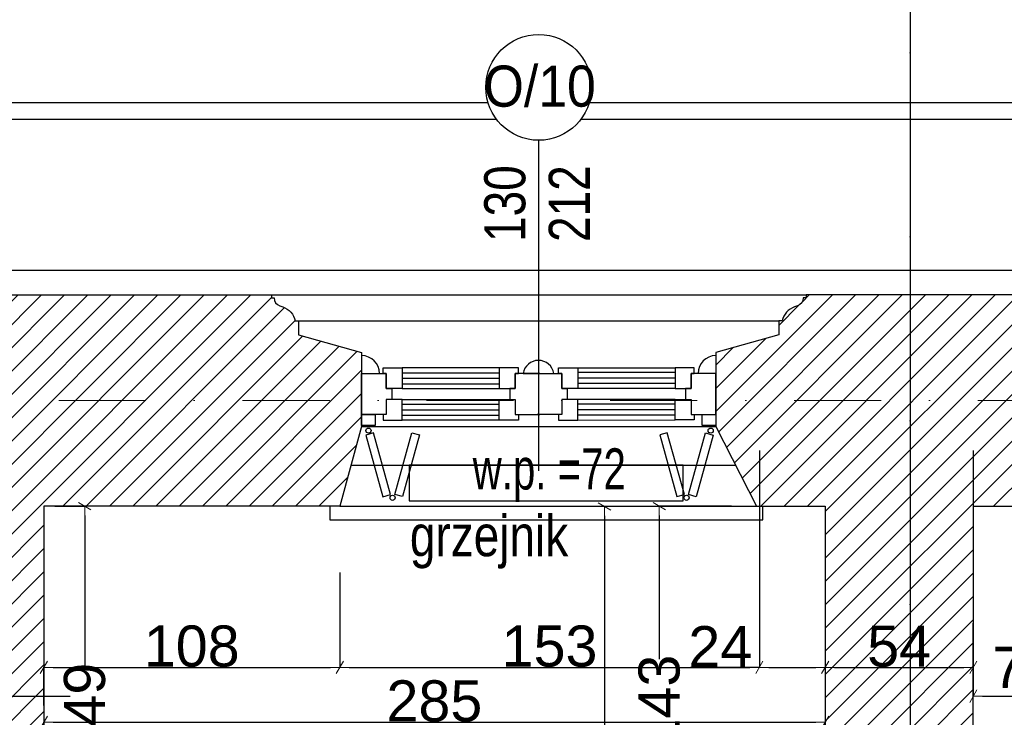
# Model space of a CAD drawing. Header units: millimetres. Extents: x 75543 to 124291, y -109148 to -86372.
# Tile 50 of 99: x 92119 to 95711, y -94575 to -92032. Entities that reach past the tile are written whole.
import ezdxf

# ---------------------------------------------------------------- set-up
doc = ezdxf.new("R2010")
doc.units = ezdxf.units.MM
doc.header["$MEASUREMENT"] = 0
doc.linetypes.add('Dot & Dashed', pattern=[670.277762, 317.5, -176.388889, 0, -176.388874])
for name, color, linetype in [('COKÓŁ', 7, 'Continuous'), ('detalokna', 7, 'Continuous'), ('DIM MALY', 7, 'Continuous'), ('Drawing & Figure', 7, 'Continuous'), ('Nowe_A-OKNA-OPIS', 7, 'Continuous'), ('Nowe_A_okno', 7, 'Continuous'), ('Nowe_Annotation - Text', 7, 'Continuous'), ('Nowe_GRZEJNIK', 7, 'Continuous'), ('Nowe_okiennice', 7, 'Continuous'), ('Nowe_WIDOK', 7, 'Continuous'), ('opaska', 7, 'Continuous'), ('PARAPET', 7, 'Continuous'), ('Structural - Bearing', 7, 'Continuous'), ('Structural - Grid', 7, 'Continuous')]:
    doc.layers.add(name, color=color, linetype=linetype)
doc.styles.add('STYL_AUTOMATYCZNY_11', font='arial.ttf', dxfattribs={"width": 0.8})
doc.styles.add('STYL_AUTOMATYCZNY_2', font='arial.ttf')
doc.styles.add('STYL_AUTOMATYCZNY_6', font='arial.ttf', dxfattribs={"width": 0.8})
doc.styles.add('STYL_AUTOMATYCZNY_7', font='arial.ttf', dxfattribs={"width": 0.7})
doc.styles.add('STYL_AUTOMATYCZNY_9', font='arial.ttf', dxfattribs={"width": 0.9})
doc.dimstyles.new('STYL_AUTOMATYCZNY__2', dxfattribs={"dimtxt": 150, "dimasz": 34.231941, "dimexe": 0.18, "dimexo": 3, "dimgap": 0, "dimtad": 1, "dimdec": 0, "dimlfac": 0.1, "dimzin": 0, "dimdsep": 46, "dimtxsty": 'STYL_AUTOMATYCZNY_2', "dimblk": 'ARROWHEAD_2', "dimblk1": 'ARROWHEAD_2', "dimblk2": 'ARROWHEAD_2', "dimcen": 0.09, "dimclrd": 5, "dimclre": 5, "dimclrt": 1, "dimadec": 0, "dimazin": 0, "dimtfac": 1, "dimtdec": 4, "dimtmove": 0, "dimatfit": 3, "dimfxl": 0, "dimtolj": 1, "dimtzin": 0, "dimarcsym": 0})
doc.dimstyles.new('STYL_AUTOMATYCZNY__3', dxfattribs={"dimtxt": 150, "dimasz": 34.231941, "dimexe": 0.18, "dimexo": 3, "dimgap": 0, "dimtad": 1, "dimtih": 1, "dimtoh": 1, "dimdec": 0, "dimlfac": 0.1, "dimzin": 0, "dimdsep": 46, "dimtxsty": 'STYL_AUTOMATYCZNY_2', "dimblk": 'ARROWHEAD_2', "dimblk1": 'ARROWHEAD_2', "dimblk2": 'ARROWHEAD_2', "dimcen": 0.09, "dimclrd": 5, "dimclre": 5, "dimclrt": 1, "dimadec": 0, "dimazin": 0, "dimtfac": 1, "dimtdec": 4, "dimtmove": 0, "dimatfit": 3, "dimfxl": 0, "dimtolj": 1, "dimtzin": 0, "dimarcsym": 0})
doc.dimstyles.new('STYL_AUTOMATYCZNY__7', dxfattribs={"dimtxt": 150, "dimasz": 34.231941, "dimexe": 0.18, "dimexo": 3, "dimgap": 0, "dimtad": 1, "dimtih": 1, "dimtoh": 1, "dimdec": 0, "dimlfac": 0.1, "dimzin": 0, "dimdsep": 46, "dimtxsty": 'STYL_AUTOMATYCZNY_2', "dimblk": 'ARROWHEAD_2', "dimblk1": 'ARROWHEAD_2', "dimblk2": 'ARROWHEAD_2', "dimcen": 0.09, "dimclrd": 5, "dimclre": 5, "dimclrt": 1, "dimadec": 0, "dimazin": 0, "dimtfac": 1, "dimtdec": 4, "dimtmove": 2, "dimatfit": 3, "dimfxl": 0, "dimtolj": 1, "dimtzin": 0, "dimarcsym": 0})
pattern_1 = [(45, (0, 0), (-42.426407, 42.426407), [])]

# ---------------------------------------------------------------- blocks, each defined once
blk = doc.blocks.new('ARROWHEAD_2')
at = {"color": 0, "linetype": 'Continuous', "lineweight": 0}
for p, q in [((0, 0), (-1, 0)), ((-0.38, -0.66), (0.38, 0.66))]:
    blk.add_line(p, q, dxfattribs=at)
blk = doc.blocks.new('*D96')
at = {"layer": 'Defpoints', "color": 0}
for p in [(92244.7, -93805.2), (92356.7, -93805.2), (92244.7, -95295.2)]:
    blk.add_point(p, dxfattribs=at)
at = {"layer": 'DIM MALY', "color": 5, "lineweight": -2}
for p, q in [((92247.7, -93805.2), (92356.9, -93805.2)), ((92356.7, -93839.4), (92356.7, -94391.8)), ((92356.7, -95261), (92356.7, -94709.4)), ((92247.7, -95295.2), (92356.9, -95295.2))]:
    blk.add_line(p, q, dxfattribs=at)
at = {"layer": 'DIM MALY', "color": 5, "lineweight": -2, "xscale": 34.23194115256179, "yscale": 34.23194115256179, "zscale": 34.23194115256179}
for p, rotation in [((92356.7, -93805.2), 90), ((92356.7, -95295.2), 270)]:
    blk.add_blockref('ARROWHEAD_2', p, dxfattribs=dict(at, rotation=rotation))
at = {"layer": 'DIM MALY', "color": 1, "insert": (92356.7, -94550.6), "char_height": 150, "attachment_point": 5, "rotation": 90, "style": 'STYL_AUTOMATYCZNY_2'}
blk.add_mtext('\\A1;149', dxfattribs=at)
blk = doc.blocks.new('*D98')
at = {"layer": 'Defpoints', "color": 0}
for p in [(92244.7, -93805.2), (92356.7, -93805.2), (92244.7, -95295.2)]:
    blk.add_point(p, dxfattribs=at)
at = {"layer": 'DIM MALY', "color": 5, "lineweight": -2}
for p, q in [((92247.7, -93805.2), (92356.9, -93805.2)), ((92356.7, -93839.4), (92356.7, -94391.8)), ((92356.7, -95261), (92356.7, -94709.4)), ((92247.7, -95295.2), (92356.9, -95295.2))]:
    blk.add_line(p, q, dxfattribs=at)
at = {"layer": 'DIM MALY', "color": 5, "lineweight": -2, "xscale": 34.23194115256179, "yscale": 34.23194115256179, "zscale": 34.23194115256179}
for p, rotation in [((92356.7, -93805.2), 90), ((92356.7, -95295.2), 270)]:
    blk.add_blockref('ARROWHEAD_2', p, dxfattribs=dict(at, rotation=rotation))
at = {"layer": 'DIM MALY', "color": 1, "insert": (92356.7, -94550.6), "char_height": 150, "attachment_point": 5, "rotation": 90, "style": 'STYL_AUTOMATYCZNY_2'}
blk.add_mtext('\\A1;149', dxfattribs=at)
blk = doc.blocks.new('*D101')
at = {"layer": 'Defpoints', "color": 0}
for p in [(92244.7, -93805.2), (92356.7, -93805.2), (92244.7, -95295.2)]:
    blk.add_point(p, dxfattribs=at)
at = {"layer": 'DIM MALY', "color": 5, "lineweight": -2}
for p, q in [((92247.7, -93805.2), (92356.9, -93805.2)), ((92356.7, -93839.4), (92356.7, -94391.8)), ((92356.7, -95261), (92356.7, -94709.4)), ((92247.7, -95295.2), (92356.9, -95295.2))]:
    blk.add_line(p, q, dxfattribs=at)
at = {"layer": 'DIM MALY', "color": 5, "lineweight": -2, "xscale": 34.23194115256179, "yscale": 34.23194115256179, "zscale": 34.23194115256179}
for p, rotation in [((92356.7, -93805.2), 90), ((92356.7, -95295.2), 270)]:
    blk.add_blockref('ARROWHEAD_2', p, dxfattribs=dict(at, rotation=rotation))
at = {"layer": 'DIM MALY', "color": 1, "insert": (92356.7, -94550.6), "char_height": 150, "attachment_point": 5, "rotation": 90, "style": 'STYL_AUTOMATYCZNY_2'}
blk.add_mtext('\\A1;149', dxfattribs=at)
blk = doc.blocks.new('*D102')
at = {"layer": 'Defpoints', "color": 0}
for p in [(94718.6, -93805.2), (94452.3, -95236.3), (94718.5, -95236.3)]:
    blk.add_point(p, dxfattribs=at)
at = {"layer": 'DIM MALY', "color": 5, "lineweight": -2}
for p, q in [((94715.6, -93805.2), (94452.1, -93805.2)), ((94452.3, -93839.4), (94452.3, -94362.5)), ((94452.3, -95202.1), (94452.3, -94679.8)), ((94715.5, -95236.3), (94452.1, -95236.3))]:
    blk.add_line(p, q, dxfattribs=at)
at = {"layer": 'DIM MALY', "color": 5, "lineweight": -2, "xscale": 34.23194115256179, "yscale": 34.23194115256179, "zscale": 34.23194115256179}
for p, rotation in [((94452.3, -93805.2), 90), ((94452.3, -95236.3), 270)]:
    blk.add_blockref('ARROWHEAD_2', p, dxfattribs=dict(at, rotation=rotation))
at = {"layer": 'DIM MALY', "color": 1, "insert": (94452.3, -94521.1), "char_height": 150, "attachment_point": 5, "rotation": 90, "style": 'STYL_AUTOMATYCZNY_2'}
blk.add_mtext('\\A1;143', dxfattribs=at)
blk = doc.blocks.new('*D105')
at = {"layer": 'Defpoints', "color": 0}
for p in [(94452.3, -93805.2), (94718.6, -93805.2), (94718.5, -95236.3)]:
    blk.add_point(p, dxfattribs=at)
at = {"layer": 'DIM MALY', "color": 5, "lineweight": -2}
for p, q in [((94715.6, -93805.2), (94452.1, -93805.2)), ((94452.3, -93839.4), (94452.3, -94362.5)), ((94452.3, -95202.1), (94452.3, -94679.8)), ((94715.5, -95236.3), (94452.1, -95236.3))]:
    blk.add_line(p, q, dxfattribs=at)
at = {"layer": 'DIM MALY', "color": 5, "lineweight": -2, "xscale": 34.23194115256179, "yscale": 34.23194115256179, "zscale": 34.23194115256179}
for p, rotation in [((94452.3, -93805.2), 90), ((94452.3, -95236.3), 270)]:
    blk.add_blockref('ARROWHEAD_2', p, dxfattribs=dict(at, rotation=rotation))
at = {"layer": 'DIM MALY', "color": 1, "insert": (94452.3, -94521.1), "char_height": 150, "attachment_point": 5, "rotation": 90, "style": 'STYL_AUTOMATYCZNY_2'}
blk.add_mtext('\\A1;143', dxfattribs=at)
blk = doc.blocks.new('*D458')
at = {"layer": 'Defpoints', "color": 0}
for p in [(93287.3, -94044.2), (93287.3, -94392.6), (92207.3, -94534.8)]:
    blk.add_point(p, dxfattribs=at)
at = {"layer": 'DIM MALY', "color": 5, "lineweight": -2}
for p, q in [((93287.3, -94047.2), (93287.3, -94392.8)), ((92207.3, -94531.8), (92207.3, -94392.4)), ((92241.5, -94392.6), (93253, -94392.6))]:
    blk.add_line(p, q, dxfattribs=at)
at = {"layer": 'DIM MALY', "color": 5, "lineweight": -2, "xscale": 34.23194115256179, "yscale": 34.23194115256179, "zscale": 34.23194115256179, "rotation": 180}
blk.add_blockref('ARROWHEAD_2', (92207.3, -94392.6), dxfattribs=at)
at = {"layer": 'DIM MALY', "color": 5, "lineweight": -2, "xscale": 34.23194115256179, "yscale": 34.23194115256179, "zscale": 34.23194115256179}
blk.add_blockref('ARROWHEAD_2', (93287.3, -94392.6), dxfattribs=at)
at = {"layer": 'DIM MALY', "color": 1, "insert": (92746.9, -94316), "char_height": 150, "attachment_point": 5, "style": 'STYL_AUTOMATYCZNY_2'}
blk.add_mtext('\\A1;108', dxfattribs=at)
blk = doc.blocks.new('*D459')
at = {"layer": 'Defpoints', "color": 0}
for p in [(93287.3, -94044.2), (93287.3, -94392.6), (92207.3, -94534.8)]:
    blk.add_point(p, dxfattribs=at)
at = {"layer": 'DIM MALY', "color": 5, "lineweight": -2}
for p, q in [((93287.3, -94047.2), (93287.3, -94392.8)), ((92207.3, -94531.8), (92207.3, -94392.4)), ((92241.5, -94392.6), (93253, -94392.6))]:
    blk.add_line(p, q, dxfattribs=at)
at = {"layer": 'DIM MALY', "color": 5, "lineweight": -2, "xscale": 34.23194115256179, "yscale": 34.23194115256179, "zscale": 34.23194115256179, "rotation": 180}
blk.add_blockref('ARROWHEAD_2', (92207.3, -94392.6), dxfattribs=at)
at = {"layer": 'DIM MALY', "color": 5, "lineweight": -2, "xscale": 34.23194115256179, "yscale": 34.23194115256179, "zscale": 34.23194115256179}
blk.add_blockref('ARROWHEAD_2', (93287.3, -94392.6), dxfattribs=at)
at = {"layer": 'DIM MALY', "color": 1, "insert": (92746.9, -94316), "char_height": 150, "attachment_point": 5, "style": 'STYL_AUTOMATYCZNY_2'}
blk.add_mtext('\\A1;108', dxfattribs=at)
blk = doc.blocks.new('*D460')
at = {"layer": 'Defpoints', "color": 0}
for p in [(93287.3, -94044.2), (94817.3, -94044.2), (94817.3, -94392.6)]:
    blk.add_point(p, dxfattribs=at)
at = {"layer": 'DIM MALY', "color": 5, "lineweight": -2}
for p, q in [((93287.3, -94047.2), (93287.3, -94392.8)), ((94817.3, -94047.2), (94817.3, -94392.8)), ((93321.5, -94392.6), (94783, -94392.6))]:
    blk.add_line(p, q, dxfattribs=at)
at = {"layer": 'DIM MALY', "color": 5, "lineweight": -2, "xscale": 34.23194115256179, "yscale": 34.23194115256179, "zscale": 34.23194115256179, "rotation": 180}
blk.add_blockref('ARROWHEAD_2', (93287.3, -94392.6), dxfattribs=at)
at = {"layer": 'DIM MALY', "color": 5, "lineweight": -2, "xscale": 34.23194115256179, "yscale": 34.23194115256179, "zscale": 34.23194115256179}
blk.add_blockref('ARROWHEAD_2', (94817.3, -94392.6), dxfattribs=at)
at = {"layer": 'DIM MALY', "color": 1, "insert": (94051.9, -94316), "char_height": 150, "attachment_point": 5, "style": 'STYL_AUTOMATYCZNY_2'}
blk.add_mtext('\\A1;153', dxfattribs=at)
blk = doc.blocks.new('*D461')
at = {"layer": 'Defpoints', "color": 0}
for p in [(94817.3, -93599.8), (95057.3, -93806.5), (95057.3, -94392.6)]:
    blk.add_point(p, dxfattribs=at)
at = {"layer": 'DIM MALY', "color": 5, "lineweight": -2}
for p, q in [((94817.3, -93602.8), (94817.3, -94392.8)), ((95057.3, -93809.5), (95057.3, -94392.8)), ((94783, -94392.6), (94566.2, -94392.6)), ((94817.3, -94392.6), (94783, -94392.6)), ((94851.5, -94392.6), (95023, -94392.6))]:
    blk.add_line(p, q, dxfattribs=at)
at = {"layer": 'DIM MALY', "color": 5, "lineweight": -2, "xscale": 34.23194115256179, "yscale": 34.23194115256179, "zscale": 34.23194115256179, "rotation": 180}
blk.add_blockref('ARROWHEAD_2', (94817.3, -94392.6), dxfattribs=at)
at = {"layer": 'DIM MALY', "color": 5, "lineweight": -2, "xscale": 34.23194115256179, "yscale": 34.23194115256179, "zscale": 34.23194115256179}
blk.add_blockref('ARROWHEAD_2', (95057.3, -94392.6), dxfattribs=at)
at = {"layer": 'DIM MALY', "color": 1, "insert": (94674.6, -94317.3), "char_height": 150, "attachment_point": 5, "style": 'STYL_AUTOMATYCZNY_2'}
blk.add_mtext('\\A1;24', dxfattribs=at)
blk = doc.blocks.new('*D462')
at = {"layer": 'Defpoints', "color": 0}
for p in [(94817.3, -93599.8), (95057.3, -93806.5), (95057.3, -94392.6)]:
    blk.add_point(p, dxfattribs=at)
at = {"layer": 'DIM MALY', "color": 5, "lineweight": -2}
for p, q in [((94817.3, -93602.8), (94817.3, -94392.8)), ((95057.3, -93809.5), (95057.3, -94392.8)), ((94783, -94392.6), (94566.2, -94392.6)), ((94817.3, -94392.6), (94783, -94392.6)), ((94851.5, -94392.6), (95023, -94392.6))]:
    blk.add_line(p, q, dxfattribs=at)
at = {"layer": 'DIM MALY', "color": 5, "lineweight": -2, "xscale": 34.23194115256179, "yscale": 34.23194115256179, "zscale": 34.23194115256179, "rotation": 180}
blk.add_blockref('ARROWHEAD_2', (94817.3, -94392.6), dxfattribs=at)
at = {"layer": 'DIM MALY', "color": 5, "lineweight": -2, "xscale": 34.23194115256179, "yscale": 34.23194115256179, "zscale": 34.23194115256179}
blk.add_blockref('ARROWHEAD_2', (95057.3, -94392.6), dxfattribs=at)
at = {"layer": 'DIM MALY', "color": 1, "insert": (94674.6, -94317.3), "char_height": 150, "attachment_point": 5, "style": 'STYL_AUTOMATYCZNY_2'}
blk.add_mtext('\\A1;24', dxfattribs=at)
blk = doc.blocks.new('*D463')
at = {"layer": 'Defpoints', "color": 0}
for p in [(95597.3, -93599.5), (95057.3, -93806.5), (95597.3, -94392.6)]:
    blk.add_point(p, dxfattribs=at)
at = {"layer": 'DIM MALY', "color": 5, "lineweight": -2}
for p, q in [((95597.3, -93602.5), (95597.3, -94392.8)), ((95057.3, -93809.5), (95057.3, -94392.8)), ((95091.5, -94392.6), (95563, -94392.6))]:
    blk.add_line(p, q, dxfattribs=at)
at = {"layer": 'DIM MALY', "color": 5, "lineweight": -2, "xscale": 34.23194115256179, "yscale": 34.23194115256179, "zscale": 34.23194115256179, "rotation": 180}
blk.add_blockref('ARROWHEAD_2', (95057.3, -94392.6), dxfattribs=at)
at = {"layer": 'DIM MALY', "color": 5, "lineweight": -2, "xscale": 34.23194115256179, "yscale": 34.23194115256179, "zscale": 34.23194115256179}
blk.add_blockref('ARROWHEAD_2', (95597.3, -94392.6), dxfattribs=at)
at = {"layer": 'DIM MALY', "color": 1, "insert": (95327, -94316.3), "char_height": 150, "attachment_point": 5, "style": 'STYL_AUTOMATYCZNY_2'}
blk.add_mtext('\\A1;54', dxfattribs=at)
blk = doc.blocks.new('*D464')
at = {"layer": 'Defpoints', "color": 0}
for p in [(94817.3, -93599.8), (95057.3, -93806.5), (95057.3, -94392.6)]:
    blk.add_point(p, dxfattribs=at)
at = {"layer": 'DIM MALY', "color": 5, "lineweight": -2}
for p, q in [((94817.3, -93602.8), (94817.3, -94392.8)), ((95057.3, -93809.5), (95057.3, -94392.8)), ((94783, -94392.6), (94566.2, -94392.6)), ((94817.3, -94392.6), (94783, -94392.6)), ((94851.5, -94392.6), (95023, -94392.6))]:
    blk.add_line(p, q, dxfattribs=at)
at = {"layer": 'DIM MALY', "color": 5, "lineweight": -2, "xscale": 34.23194115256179, "yscale": 34.23194115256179, "zscale": 34.23194115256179, "rotation": 180}
blk.add_blockref('ARROWHEAD_2', (94817.3, -94392.6), dxfattribs=at)
at = {"layer": 'DIM MALY', "color": 5, "lineweight": -2, "xscale": 34.23194115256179, "yscale": 34.23194115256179, "zscale": 34.23194115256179}
blk.add_blockref('ARROWHEAD_2', (95057.3, -94392.6), dxfattribs=at)
at = {"layer": 'DIM MALY', "color": 1, "insert": (94674.6, -94317.3), "char_height": 150, "attachment_point": 5, "style": 'STYL_AUTOMATYCZNY_2'}
blk.add_mtext('\\A1;24', dxfattribs=at)
blk = doc.blocks.new('*D465')
at = {"layer": 'Defpoints', "color": 0}
for p in [(95597.3, -93599.5), (95057.3, -93806.5), (95597.3, -94392.6)]:
    blk.add_point(p, dxfattribs=at)
at = {"layer": 'DIM MALY', "color": 5, "lineweight": -2}
for p, q in [((95597.3, -93602.5), (95597.3, -94392.8)), ((95057.3, -93809.5), (95057.3, -94392.8)), ((95091.5, -94392.6), (95563, -94392.6))]:
    blk.add_line(p, q, dxfattribs=at)
at = {"layer": 'DIM MALY', "color": 5, "lineweight": -2, "xscale": 34.23194115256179, "yscale": 34.23194115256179, "zscale": 34.23194115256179, "rotation": 180}
blk.add_blockref('ARROWHEAD_2', (95057.3, -94392.6), dxfattribs=at)
at = {"layer": 'DIM MALY', "color": 5, "lineweight": -2, "xscale": 34.23194115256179, "yscale": 34.23194115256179, "zscale": 34.23194115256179}
blk.add_blockref('ARROWHEAD_2', (95597.3, -94392.6), dxfattribs=at)
at = {"layer": 'DIM MALY', "color": 1, "insert": (95327, -94316.3), "char_height": 150, "attachment_point": 5, "style": 'STYL_AUTOMATYCZNY_2'}
blk.add_mtext('\\A1;54', dxfattribs=at)
blk = doc.blocks.new('*D468')
at = {"layer": 'Defpoints', "color": 0}
for p in [(95057.3, -94592.6), (92207.3, -94686.5), (95057.3, -94697.6)]:
    blk.add_point(p, dxfattribs=at)
at = {"layer": 'DIM MALY', "color": 5, "lineweight": -2}
for p, q in [((92207.3, -94683.5), (92207.3, -94592.4)), ((92241.5, -94592.6), (95023, -94592.6)), ((95057.3, -94694.6), (95057.3, -94592.4))]:
    blk.add_line(p, q, dxfattribs=at)
at = {"layer": 'DIM MALY', "color": 5, "lineweight": -2, "xscale": 34.23194115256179, "yscale": 34.23194115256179, "zscale": 34.23194115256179, "rotation": 180}
blk.add_blockref('ARROWHEAD_2', (92207.3, -94592.6), dxfattribs=at)
at = {"layer": 'DIM MALY', "color": 5, "lineweight": -2, "xscale": 34.23194115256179, "yscale": 34.23194115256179, "zscale": 34.23194115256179}
blk.add_blockref('ARROWHEAD_2', (95057.3, -94592.6), dxfattribs=at)
at = {"layer": 'DIM MALY', "color": 1, "insert": (93631.9, -94516), "char_height": 150, "attachment_point": 5, "style": 'STYL_AUTOMATYCZNY_2'}
blk.add_mtext('\\A1;285', dxfattribs=at)
blk = doc.blocks.new('*D469')
at = {"layer": 'Defpoints', "color": 0}
for p in [(101627.3, -93799.5), (95595.5, -94705.1), (101627.3, -94697.6)]:
    blk.add_point(p, dxfattribs=at)
at = {"layer": 'DIM MALY', "color": 5, "lineweight": -2}
for p, q in [((101627.3, -93802.5), (101627.3, -94697.8)), ((95595.5, -94702.1), (95595.5, -94697.4)), ((95629.7, -94697.6), (101593, -94697.6))]:
    blk.add_line(p, q, dxfattribs=at)
at = {"layer": 'DIM MALY', "color": 5, "lineweight": -2, "xscale": 34.23194115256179, "yscale": 34.23194115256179, "zscale": 34.23194115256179, "rotation": 180}
blk.add_blockref('ARROWHEAD_2', (95595.5, -94697.6), dxfattribs=at)
at = {"layer": 'DIM MALY', "color": 5, "lineweight": -2, "xscale": 34.23194115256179, "yscale": 34.23194115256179, "zscale": 34.23194115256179}
blk.add_blockref('ARROWHEAD_2', (101627.3, -94697.6), dxfattribs=at)
at = {"layer": 'DIM MALY', "color": 1, "insert": (98979, -94592.6), "char_height": 150, "attachment_point": 5, "style": 'STYL_AUTOMATYCZNY_2'}
blk.add_mtext('\\A1;603', dxfattribs=at)
blk = doc.blocks.new('*D777')
at = {"layer": 'Defpoints', "color": 0}
for p in [(94817.3, -93599.8), (95057.3, -93806.5), (95057.3, -94392.6)]:
    blk.add_point(p, dxfattribs=at)
at = {"layer": 'DIM MALY', "color": 5, "lineweight": -2}
for p, q in [((94817.3, -93602.8), (94817.3, -94392.8)), ((95057.3, -93809.5), (95057.3, -94392.8)), ((94783, -94392.6), (94566.2, -94392.6)), ((94817.3, -94392.6), (94783, -94392.6)), ((94851.5, -94392.6), (95023, -94392.6))]:
    blk.add_line(p, q, dxfattribs=at)
at = {"layer": 'DIM MALY', "color": 5, "lineweight": -2, "xscale": 34.23194115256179, "yscale": 34.23194115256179, "zscale": 34.23194115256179, "rotation": 180}
blk.add_blockref('ARROWHEAD_2', (94817.3, -94392.6), dxfattribs=at)
at = {"layer": 'DIM MALY', "color": 5, "lineweight": -2, "xscale": 34.23194115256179, "yscale": 34.23194115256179, "zscale": 34.23194115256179}
blk.add_blockref('ARROWHEAD_2', (95057.3, -94392.6), dxfattribs=at)
at = {"layer": 'DIM MALY', "color": 1, "insert": (94674.6, -94317.3), "char_height": 150, "attachment_point": 5, "style": 'STYL_AUTOMATYCZNY_2'}
blk.add_mtext('\\A1;24', dxfattribs=at)
blk = doc.blocks.new('*D778')
at = {"layer": 'Defpoints', "color": 0}
for p in [(95597.3, -93599.5), (95057.3, -93806.5), (95597.3, -94392.6)]:
    blk.add_point(p, dxfattribs=at)
at = {"layer": 'DIM MALY', "color": 5, "lineweight": -2}
for p, q in [((95597.3, -93602.5), (95597.3, -94392.8)), ((95057.3, -93809.5), (95057.3, -94392.8)), ((95091.5, -94392.6), (95563, -94392.6))]:
    blk.add_line(p, q, dxfattribs=at)
at = {"layer": 'DIM MALY', "color": 5, "lineweight": -2, "xscale": 34.23194115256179, "yscale": 34.23194115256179, "zscale": 34.23194115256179, "rotation": 180}
blk.add_blockref('ARROWHEAD_2', (95057.3, -94392.6), dxfattribs=at)
at = {"layer": 'DIM MALY', "color": 5, "lineweight": -2, "xscale": 34.23194115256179, "yscale": 34.23194115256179, "zscale": 34.23194115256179}
blk.add_blockref('ARROWHEAD_2', (95597.3, -94392.6), dxfattribs=at)
at = {"layer": 'DIM MALY', "color": 1, "insert": (95327, -94316.3), "char_height": 150, "attachment_point": 5, "style": 'STYL_AUTOMATYCZNY_2'}
blk.add_mtext('\\A1;54', dxfattribs=at)
blk = doc.blocks.new('*D779')
at = {"layer": 'Defpoints', "color": 0}
for p in [(94817.3, -93599.8), (95057.3, -93806.5), (95057.3, -94392.6)]:
    blk.add_point(p, dxfattribs=at)
at = {"layer": 'DIM MALY', "color": 5, "lineweight": -2}
for p, q in [((94817.3, -93602.8), (94817.3, -94392.8)), ((95057.3, -93809.5), (95057.3, -94392.8)), ((94783, -94392.6), (94566.2, -94392.6)), ((94817.3, -94392.6), (94783, -94392.6)), ((94851.5, -94392.6), (95023, -94392.6))]:
    blk.add_line(p, q, dxfattribs=at)
at = {"layer": 'DIM MALY', "color": 5, "lineweight": -2, "xscale": 34.23194115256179, "yscale": 34.23194115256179, "zscale": 34.23194115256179, "rotation": 180}
blk.add_blockref('ARROWHEAD_2', (94817.3, -94392.6), dxfattribs=at)
at = {"layer": 'DIM MALY', "color": 5, "lineweight": -2, "xscale": 34.23194115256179, "yscale": 34.23194115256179, "zscale": 34.23194115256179}
blk.add_blockref('ARROWHEAD_2', (95057.3, -94392.6), dxfattribs=at)
at = {"layer": 'DIM MALY', "color": 1, "insert": (94674.6, -94317.3), "char_height": 150, "attachment_point": 5, "style": 'STYL_AUTOMATYCZNY_2'}
blk.add_mtext('\\A1;24', dxfattribs=at)
blk = doc.blocks.new('*D780')
at = {"layer": 'Defpoints', "color": 0}
for p in [(95597.3, -93599.5), (95057.3, -93806.5), (95597.3, -94392.6)]:
    blk.add_point(p, dxfattribs=at)
at = {"layer": 'DIM MALY', "color": 5, "lineweight": -2}
for p, q in [((95597.3, -93602.5), (95597.3, -94392.8)), ((95057.3, -93809.5), (95057.3, -94392.8)), ((95091.5, -94392.6), (95563, -94392.6))]:
    blk.add_line(p, q, dxfattribs=at)
at = {"layer": 'DIM MALY', "color": 5, "lineweight": -2, "xscale": 34.23194115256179, "yscale": 34.23194115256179, "zscale": 34.23194115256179, "rotation": 180}
blk.add_blockref('ARROWHEAD_2', (95057.3, -94392.6), dxfattribs=at)
at = {"layer": 'DIM MALY', "color": 5, "lineweight": -2, "xscale": 34.23194115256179, "yscale": 34.23194115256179, "zscale": 34.23194115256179}
blk.add_blockref('ARROWHEAD_2', (95597.3, -94392.6), dxfattribs=at)
at = {"layer": 'DIM MALY', "color": 1, "insert": (95327, -94316.3), "char_height": 150, "attachment_point": 5, "style": 'STYL_AUTOMATYCZNY_2'}
blk.add_mtext('\\A1;54', dxfattribs=at)
blk = doc.blocks.new('*D781')
at = {"layer": 'Defpoints', "color": 0}
for p in [(95597.3, -93599.5), (96317.3, -93599.5), (96317.3, -94497.6)]:
    blk.add_point(p, dxfattribs=at)
at = {"layer": 'DIM MALY', "color": 5, "lineweight": -2}
for p, q in [((95597.3, -93602.5), (95597.3, -94497.8)), ((96317.3, -93602.5), (96317.3, -94497.8)), ((95631.5, -94497.6), (96283, -94497.6))]:
    blk.add_line(p, q, dxfattribs=at)
at = {"layer": 'DIM MALY', "color": 5, "lineweight": -2, "xscale": 34.23194115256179, "yscale": 34.23194115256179, "zscale": 34.23194115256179, "rotation": 180}
blk.add_blockref('ARROWHEAD_2', (95597.3, -94497.6), dxfattribs=at)
at = {"layer": 'DIM MALY', "color": 5, "lineweight": -2, "xscale": 34.23194115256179, "yscale": 34.23194115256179, "zscale": 34.23194115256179}
blk.add_blockref('ARROWHEAD_2', (96317.3, -94497.6), dxfattribs=at)
at = {"layer": 'DIM MALY', "color": 1, "insert": (95783.3, -94392.6), "char_height": 150, "attachment_point": 5, "style": 'STYL_AUTOMATYCZNY_2'}
blk.add_mtext('\\A1;72', dxfattribs=at)
blk = doc.blocks.new('*D919')
at = {"layer": 'Defpoints', "color": 0}
for p in [(94252.3, -93806.5), (95057.3, -93806.5), (95057.3, -97105.2)]:
    blk.add_point(p, dxfattribs=at)
at = {"layer": 'DIM MALY', "color": 5, "lineweight": -2}
for p, q in [((95054.3, -93806.5), (94252.1, -93806.5)), ((94252.3, -93840.8), (94252.3, -95290.9)), ((94252.3, -97071), (94252.3, -95621.7)), ((95054.3, -97105.2), (94252.1, -97105.2))]:
    blk.add_line(p, q, dxfattribs=at)
at = {"layer": 'DIM MALY', "color": 5, "lineweight": -2, "xscale": 34.23194115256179, "yscale": 34.23194115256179, "zscale": 34.23194115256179}
for p, rotation in [((94252.3, -93806.5), 90), ((94252.3, -97105.2), 270)]:
    blk.add_blockref('ARROWHEAD_2', p, dxfattribs=dict(at, rotation=rotation))
at = {"layer": 'DIM MALY', "color": 1, "insert": (94252.3, -95456.3), "char_height": 150, "attachment_point": 5, "rotation": 90, "style": 'STYL_AUTOMATYCZNY_2'}
blk.add_mtext('\\A1;330', dxfattribs=at)
blk = doc.blocks.new('*D992')
at = {"layer": 'Defpoints', "color": 0}
for p in [(87897.3, -89541.9), (95367.3, -89539.7), (95367.3, -107560.1)]:
    blk.add_point(p, dxfattribs=at)
at = {"layer": 'DIM MALY', "color": 5, "lineweight": -2}
for p, q in [((87897.3, -89544.9), (87897.3, -107560.3)), ((95367.3, -89542.7), (95367.3, -107560.3)), ((87931.5, -107560.1), (95333, -107560.1))]:
    blk.add_line(p, q, dxfattribs=at)
at = {"layer": 'DIM MALY', "color": 5, "lineweight": -2, "xscale": 34.23194115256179, "yscale": 34.23194115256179, "zscale": 34.23194115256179, "rotation": 180}
blk.add_blockref('ARROWHEAD_2', (87897.3, -107560.1), dxfattribs=at)
at = {"layer": 'DIM MALY', "color": 5, "lineweight": -2, "xscale": 34.23194115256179, "yscale": 34.23194115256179, "zscale": 34.23194115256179}
blk.add_blockref('ARROWHEAD_2', (95367.3, -107560.1), dxfattribs=at)
at = {"layer": 'DIM MALY', "color": 1, "insert": (91631.9, -107485.1), "char_height": 150, "attachment_point": 5, "style": 'STYL_AUTOMATYCZNY_2'}
blk.add_mtext('\\A1;747', dxfattribs=at)
blk = doc.blocks.new('*D993')
at = {"layer": 'Defpoints', "color": 0}
for p in [(95367.3, -89539.7), (101967.3, -89539.7), (101967.3, -107560.1)]:
    blk.add_point(p, dxfattribs=at)
at = {"layer": 'DIM MALY', "color": 5, "lineweight": -2}
for p, q in [((95367.3, -89542.7), (95367.3, -107560.3)), ((101967.3, -89542.7), (101967.3, -107560.3)), ((95401.5, -107560.1), (101933, -107560.1))]:
    blk.add_line(p, q, dxfattribs=at)
at = {"layer": 'DIM MALY', "color": 5, "lineweight": -2, "xscale": 34.23194115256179, "yscale": 34.23194115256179, "zscale": 34.23194115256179, "rotation": 180}
blk.add_blockref('ARROWHEAD_2', (95367.3, -107560.1), dxfattribs=at)
at = {"layer": 'DIM MALY', "color": 5, "lineweight": -2, "xscale": 34.23194115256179, "yscale": 34.23194115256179, "zscale": 34.23194115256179}
blk.add_blockref('ARROWHEAD_2', (101967.3, -107560.1), dxfattribs=at)
at = {"layer": 'DIM MALY', "color": 1, "insert": (98666.9, -107483.6), "char_height": 150, "attachment_point": 5, "style": 'STYL_AUTOMATYCZNY_2'}
blk.add_mtext('\\A1;660', dxfattribs=at)
blk = doc.blocks.new('*D999')
at = {"layer": 'Defpoints', "color": 0}
for p in [(94452.3, -93805.2), (94718.6, -93805.2), (94718.5, -95236.3)]:
    blk.add_point(p, dxfattribs=at)
at = {"layer": 'DIM MALY', "color": 5, "lineweight": -2}
for p, q in [((94715.6, -93805.2), (94452.1, -93805.2)), ((94452.3, -93839.4), (94452.3, -94362.5)), ((94452.3, -95202.1), (94452.3, -94679.8)), ((94715.5, -95236.3), (94452.1, -95236.3))]:
    blk.add_line(p, q, dxfattribs=at)
at = {"layer": 'DIM MALY', "color": 5, "lineweight": -2, "xscale": 34.23194115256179, "yscale": 34.23194115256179, "zscale": 34.23194115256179}
for p, rotation in [((94452.3, -93805.2), 90), ((94452.3, -95236.3), 270)]:
    blk.add_blockref('ARROWHEAD_2', p, dxfattribs=dict(at, rotation=rotation))
at = {"layer": 'DIM MALY', "color": 1, "insert": (94452.3, -94521.1), "char_height": 150, "attachment_point": 5, "rotation": 90, "style": 'STYL_AUTOMATYCZNY_2'}
blk.add_mtext('\\A1;143', dxfattribs=at)

msp = doc.modelspace()

# ---------------------------------------------------------------- hatches: boundary and pattern name
at = {"layer": 'Drawing & Figure'}
h = msp.add_hatch(dxfattribs=at)
h.set_pattern_fill('Common_Brick_0003', color=256, style=0, pattern_type=2)
h.set_pattern_definition(pattern_1)
h.paths.add_polyline_path([(91688.1, -93511), (91688.1, -93514.5), (91837.3, -93805.2), (92027.3, -93805.2), (92018.8, -94497.6), (92016.4, -94697.6), (92009.1, -95295.2), (92207.3, -95295.2), (92207.3, -94697.6), (92207.3, -94497.6), (92207.3, -93805.2), (93287.3, -93805.2), (93366.5, -93515.2), (93366.5, -93471.5), (93366.4, -93321.5), (93366.5, -93321.5), (93366.5, -93245.2), (93136.9, -93180.2), (93136.9, -93129.8), (93124.3, -93129.8, 0.270785), (93078.6, -93078.7), (93067.9, -93074.5, -0.334097), (93047.3, -93045.5), (93037.3, -93045.5), (93037.3, -93035.2), (92972.3, -93035.2), (92017.3, -93035.2), (92017.3, -93045.5), (92007.3, -93045.5, -0.334097), (91986.7, -93074.5), (91975.9, -93078.7, 0.270785), (91930.3, -93129.8), (91917.6, -93129.8), (91917.6, -93180.2), (91688.1, -93245.2), (91688.1, -93256.2), (91688.1, -93321), (91688.1, -93471)])
h = msp.add_hatch(dxfattribs=at)
h.set_pattern_fill('Common_Brick_0003', color=256, style=0, pattern_type=2)
h.set_pattern_definition(pattern_1)
h.paths.add_polyline_path([(94658.1, -93256.2), (94658.1, -93515.2), (94807.3, -93805.2), (95057.3, -93805.2), (95057.3, -95322.1), (95187.3, -95322.1), (95594.4, -95295.5), (95594.4, -95295.2), (95597.3, -93804.9), (96317.3, -93804.9), (96356.5, -93514.5), (96356.5, -93245.2), (96126.9, -93180.2), (96126.9, -93129.8), (96114.3, -93129.8, 0.270785), (96068.6, -93078.7), (96057.9, -93074.5, -0.334097), (96037.3, -93045.5), (96027.3, -93045.5), (96027.3, -93035.2), (95962.3, -93035.2), (94997.3, -93035.2), (94987.3, -93035.2), (94987.3, -93045.5), (94977.3, -93045.5, -0.334097), (94956.7, -93074.5), (94945.9, -93078.7, 0.270785), (94900.3, -93129.8), (94887.6, -93129.8), (94887.6, -93180.2), (94658.1, -93245.2)])

# ---------------------------------------------------------------- linework, layer by layer
at = {"layer": 'COKÓŁ'}
msp.add_line((87457.3, -92945.2), (101066.3, -92945.2), dxfattribs=at)
at = {"layer": 'detalokna'}
for p, q in [((93037.3, -93035.2), (94987.3, -93035.2)), ((93136.9, -93129.8), (94887.6, -93129.8)), ((93366.5, -93515.2), (94658.1, -93515.2)), ((93328.2, -93655.2), (94730.1, -93655.2)), ((93287.3, -93805.2), (94807.3, -93805.2))]:
    msp.add_line(p, q, dxfattribs=at)
msp.add_lwpolyline([(93250.1, -93805.2), (93250.1, -93855.2), (94829.4, -93855.2), (94829.4, -93805.2)], dxfattribs=at)
at = {"layer": 'DIM MALY'}
msp.add_line((91956.8, -94497.6), (92303.2, -94497.6), dxfattribs=at)
at = {"layer": 'Nowe_A-OKNA-OPIS'}
msp.add_line((94012.3, -93676.8), (94012.3, -92471.6), dxfattribs=at)
msp.add_circle((94012.3, -92278.6), 193, dxfattribs=at)
at = {"layer": 'Nowe_A_okno'}
msp.add_lwpolyline([(93955.3, -93321.3), (94067.7, -93321.2, 0.845314)], format="xyb", close=True, dxfattribs=at)
for points in [[(93366.5, -93471.5), (93366.4, -93321.5), (93456.4, -93321.4), (93456.4, -93376.4), (93476.4, -93376.4), (93476.4, -93416.4), (93456.4, -93416.4), (93456.5, -93471.4)], [(93514.5, -93301.4), (93514.6, -93376.4), (93456.4, -93376.4), (93456.4, -93321.4), (93444.6, -93321.4), (93444.6, -93301.4)], [(93868.3, -93301.2), (93868.3, -93376.2), (93926.5, -93376.2), (93926.5, -93321.2), (93938.3, -93321.2), (93938.3, -93301.2)], [(94154.6, -93301.1), (94154.7, -93376.1), (94096.5, -93376.2), (94096.5, -93321.2), (94084.7, -93321.2), (94084.7, -93301.2)], [(94509.9, -93301), (94509.9, -93376), (94568.1, -93376), (94568.1, -93321), (94579.9, -93321), (94579.9, -93301)], [(94658.1, -93471), (94658.1, -93321), (94568.1, -93321), (94568.1, -93376), (94548.1, -93376), (94548.1, -93416), (94568.1, -93416), (94568.1, -93471)], [(93514.7, -93491.4), (93514.6, -93416.4), (93456.4, -93416.4), (93456.5, -93471.4), (93444.7, -93471.4), (93444.7, -93491.4)], [(93868.3, -93491.2), (93868.3, -93416.2), (93926.5, -93416.2), (93926.5, -93471.2), (93938.3, -93471.2), (93938.3, -93491.2)], [(94154.8, -93491.1), (94154.7, -93416.1), (94096.5, -93416.2), (94096.6, -93471.2), (94084.8, -93471.2), (94084.8, -93491.2)], [(94509.9, -93491), (94509.9, -93416), (94568.1, -93416), (94568.1, -93471), (94579.9, -93471), (94579.9, -93491)], [(93416.5, -93471.5), (93416.5, -93511.5), (93366.5, -93511.5), (93366.5, -93471.5)], [(94658.1, -93471), (94658.1, -93511), (94608.1, -93511), (94608.1, -93471)]]:
    msp.add_lwpolyline(points, close=True, dxfattribs=at)
for points in [[(93868.3, -93301.2), (93514.5, -93301.4)], [(93514.6, -93318.8), (93868.3, -93318.6)], [(94016.5, -93321.2), (93926.5, -93321.2), (93926.5, -93376.2), (93906.5, -93376.2), (93906.5, -93416.2), (93926.5, -93416.2), (93926.5, -93471.2), (94016.5, -93471.2), (94016.5, -93471.2)], [(94006.5, -93321.2), (94096.5, -93321.2), (94096.5, -93376.2), (94116.5, -93376.2), (94116.5, -93416.2), (94096.5, -93416.2), (94096.6, -93471.2), (94006.6, -93471.2), (94006.6, -93471.2)], [(94154.6, -93301.2), (94509.9, -93301)], [(94509.9, -93318.5), (94154.7, -93318.5)], [(93514.6, -93338.8), (93868.3, -93338.6)], [(93514.6, -93358.8), (93868.3, -93358.6)], [(94509.9, -93338.5), (94154.7, -93338.5)], [(94509.9, -93358.5), (94154.7, -93358.5)], [(93514.6, -93376.4), (93868.3, -93376.2)], [(94509.9, -93376), (94154.7, -93376.1)], [(93514.6, -93416.4), (93868.3, -93416.2)], [(93514.6, -93433.8), (93868.3, -93433.6)], [(94509.9, -93416), (94154.7, -93416.1)], [(94509.9, -93433.5), (94154.7, -93433.5)], [(93514.6, -93453.8), (93868.3, -93453.6)], [(93514.7, -93473.8), (93868.3, -93473.6)], [(94509.9, -93453.5), (94154.7, -93453.5)], [(94509.9, -93473.5), (94154.8, -93473.5)], [(93868.3, -93491.2), (93514.7, -93491.4)], [(94154.8, -93491.1), (94509.9, -93491)]]:
    msp.add_lwpolyline(points, dxfattribs=at)
at = {"layer": 'Nowe_GRZEJNIK'}
msp.add_lwpolyline([(93539.7, -93785.2), (94539.7, -93785.2), (94539.7, -93655.2), (93539.7, -93655.2)], close=True, dxfattribs=at)
at = {"layer": 'Nowe_okiennice'}
for points in [[(93410.1, -93538.1), (93382.3, -93545.8), (93444.4, -93770.7), (93472.2, -93763.1)], [(93549.7, -93537.4), (93577.5, -93545.1), (93515.4, -93770.1), (93487.6, -93762.4)], [(94481.5, -93537.4), (94453.7, -93545.1), (94515.8, -93770.1), (94543.6, -93762.4)], [(94621.1, -93538.1), (94648.9, -93545.8), (94586.8, -93770.7), (94559, -93763.1)]]:
    msp.add_lwpolyline(points, close=True, dxfattribs=at)
for centre in [(93391.5, -93529.7), (94639.6, -93529.7), (93479.6, -93774.7), (94551.6, -93774.7)]:
    msp.add_circle(centre, 9.4, dxfattribs=at)
at = {"layer": 'Nowe_WIDOK'}
for centre, start, end in [((93366.4, -93321.5), 359.921, 89.5355), ((94659, -93321.5), 90.4645, 180.079)]:
    msp.add_arc(centre, 65.3, start, end, dxfattribs=at)
at = {"layer": 'opaska'}
for points in [[(93827.8, -92335.2), (91242.2, -92335.2)], [(96863.9, -92335.2), (94196.8, -92335.2)], [(93858.5, -92395.2), (91211.5, -92395.2)], [(96894.6, -92395.2), (94166, -92395.2)]]:
    msp.add_lwpolyline(points, dxfattribs=at)
at = {"layer": 'Structural - Bearing'}
for p, q in [((92017.3, -93035.2), (93037.3, -93035.2)), ((96017.3, -93035.2), (94997.3, -93035.2)), ((93366.5, -93515.2), (93287.3, -93805.2)), ((94658.1, -93515.2), (94807.3, -93805.2)), ((92207.3, -93805.2), (92207.3, -95295.2)), ((93287.3, -93805.2), (92207.3, -93805.2)), ((94807.3, -93805.2), (95057.3, -93805.2)), ((95057.3, -93805.2), (95057.3, -95322.1)), ((95597.3, -93804.9), (95594.4, -95295.2)), ((95597.3, -93804.9), (96317.3, -93804.9))]:
    msp.add_line(p, q, dxfattribs=at)
for points in [[(92972.3, -93035.2), (93037.3, -93035.2), (93037.3, -93045.5), (93047.3, -93045.5, 0.334097), (93067.9, -93074.5), (93078.6, -93078.7, -0.270785), (93124.3, -93129.8), (93136.9, -93129.8), (93136.9, -93180.2), (93366.5, -93245.2), (93366.5, -93515.2)], [(95052.2, -93035.2), (94987.3, -93035.2), (94987.3, -93045.5), (94977.3, -93045.5, -0.334097), (94956.7, -93074.5), (94945.9, -93078.7, 0.270785), (94900.3, -93129.8), (94887.6, -93129.8), (94887.6, -93180.2), (94658.1, -93245.2), (94658.1, -93515.2)]]:
    msp.add_lwpolyline(points, format="xyb", dxfattribs=at)
at = {"layer": 'Structural - Grid', "linetype": 'Dot & Dashed', "lineweight": 15}
for p, q in [((95367.3, -107395.1), (95367.3, -90539.7)), ((118724.5, -93420.2), (80780, -93420.2))]:
    msp.add_line(p, q, dxfattribs=at)

# ---------------------------------------------------------------- texts
at = {"layer": 'Nowe_A-OKNA-OPIS', "insert": (94016.2, -92275.1), "char_height": 150, "attachment_point": 5, "style": 'STYL_AUTOMATYCZNY_9'}
msp.add_mtext('\\A1;{\\pqc;\\fArial|b0|i0|c238|p0;\\W0.900000;O/10}', dxfattribs=at)
at = {"layer": 'Nowe_A-OKNA-OPIS', "char_height": 150, "attachment_point": 5, "rotation": 90, "style": 'STYL_AUTOMATYCZNY_6'}
for s, insert in [('\\A1;{\\pqc;\\fArial|b0|i0|c238|p0;\\W0.800000;130}', (93889.7, -92702.3)), ('\\A1;{\\pqc;\\fArial|b0|i0|c238|p0;\\W0.800000;212}', (94124.1, -92702.3))]:
    msp.add_mtext(s, dxfattribs=dict(at, insert=insert))
at = {"layer": 'Nowe_Annotation - Text', "insert": (93542.5, -94032.8), "char_height": 150, "attachment_point": 7, "style": 'STYL_AUTOMATYCZNY_11'}
msp.add_mtext('\\A1;{\\pql;\\fArial|b0|i0|c238|p0;\\W0.800000;grzejnik }', dxfattribs=at)
at = {"layer": 'PARAPET', "insert": (93771.7, -93789.6), "char_height": 150, "attachment_point": 7, "style": 'STYL_AUTOMATYCZNY_7'}
msp.add_mtext('\\A1;{\\pql;\\fArial|b0|i0|c238|p0;\\W0.700000;w.p. =72}', dxfattribs=at)

# ---------------------------------------------------------------- dimensions: what is measured, and where the dimension line sits
at = {"layer": 'DIM MALY'}
for base, p1, p2, dimstyle, picture, middle in [((95367.3, -107560.1), (87897.3, -89541.9), (95367.3, -89539.7), 'STYL_AUTOMATYCZNY__3', '*D992', (91631.9, -107560.1)), ((101967.3, -107560.1), (95367.3, -89539.7), (101967.3, -89539.7), 'STYL_AUTOMATYCZNY__3', '*D993', (98666.9, -107560.1)), ((95057.3, -94392.6), (94817.3, -93599.8), (95057.3, -93806.5), 'STYL_AUTOMATYCZNY__3', '*D461', (94674.6, -94392.6)), ((95057.3, -94392.6), (94817.3, -93599.8), (95057.3, -93806.5), 'STYL_AUTOMATYCZNY__3', '*D462', (94674.6, -94392.6)), ((95057.3, -94392.6), (94817.3, -93599.8), (95057.3, -93806.5), 'STYL_AUTOMATYCZNY__3', '*D464', (94674.6, -94392.6)), ((95057.3, -94392.6), (94817.3, -93599.8), (95057.3, -93806.5), 'STYL_AUTOMATYCZNY__3', '*D777', (94674.6, -94392.6)), ((95057.3, -94392.6), (94817.3, -93599.8), (95057.3, -93806.5), 'STYL_AUTOMATYCZNY__3', '*D779', (94674.6, -94392.6)), ((95597.3, -94392.6), (95057.3, -93806.5), (95597.3, -93599.5), 'STYL_AUTOMATYCZNY__3', '*D463', (95327, -94392.6)), ((95597.3, -94392.6), (95057.3, -93806.5), (95597.3, -93599.5), 'STYL_AUTOMATYCZNY__3', '*D465', (95327, -94392.6)), ((95597.3, -94392.6), (95057.3, -93806.5), (95597.3, -93599.5), 'STYL_AUTOMATYCZNY__3', '*D778', (95327, -94392.6)), ((95597.3, -94392.6), (95057.3, -93806.5), (95597.3, -93599.5), 'STYL_AUTOMATYCZNY__3', '*D780', (95327, -94392.6)), ((96317.3, -94497.6), (95597.3, -93599.5), (96317.3, -93599.5), 'STYL_AUTOMATYCZNY__7', '*D781', (95783.3, -94392.6)), ((101627.3, -94697.6), (95595.5, -94705.1), (101627.3, -93799.5), 'STYL_AUTOMATYCZNY__7', '*D469', (98979, -94592.6)), ((93287.3, -94392.6), (92207.3, -94534.8), (93287.3, -94044.2), 'STYL_AUTOMATYCZNY__3', '*D458', (92746.9, -94392.6)), ((93287.3, -94392.6), (92207.3, -94534.8), (93287.3, -94044.2), 'STYL_AUTOMATYCZNY__3', '*D459', (92746.9, -94392.6)), ((94817.3, -94392.6), (93287.3, -94044.2), (94817.3, -94044.2), 'STYL_AUTOMATYCZNY__3', '*D460', (94051.9, -94392.6)), ((95057.3, -94592.6), (92207.3, -94686.5), (95057.3, -94697.6), 'STYL_AUTOMATYCZNY__3', '*D468', (93631.9, -94592.6))]:
    dim = msp.add_linear_dim(base=base, p1=p1, p2=p2, dimstyle=dimstyle, dxfattribs=at)
    dim.commit()
    dim.dimension.update_dxf_attribs({"geometry": picture, "text_midpoint": middle, "dimtype": 160})
for base, p1, p2, angle, picture, middle in [((92356.7, -93805.2), (92244.7, -95295.2), (92244.7, -93805.2), 90, '*D96', (92356.7, -94550.6)), ((92356.7, -93805.2), (92244.7, -95295.2), (92244.7, -93805.2), 90, '*D98', (92356.7, -94550.6)), ((92356.7, -93805.2), (92244.7, -95295.2), (92244.7, -93805.2), 90, '*D101', (92356.7, -94550.6)), ((94252.3, -93806.5), (95057.3, -97105.2), (95057.3, -93806.5), 90, '*D919', (94252.3, -95456.3)), ((94452.3, -95236.3), (94718.6, -93805.2), (94718.5, -95236.3), 270, '*D102', (94452.3, -94521.1)), ((94452.3, -93805.2), (94718.5, -95236.3), (94718.6, -93805.2), 90, '*D105', (94452.3, -94521.1)), ((94452.3, -93805.2), (94718.5, -95236.3), (94718.6, -93805.2), 90, '*D999', (94452.3, -94521.1))]:
    dim = msp.add_linear_dim(base=base, p1=p1, p2=p2, angle=angle, dimstyle='STYL_AUTOMATYCZNY__2', dxfattribs=at)
    dim.commit()
    dim.dimension.update_dxf_attribs({"geometry": picture, "text_midpoint": middle, "dimtype": 160, "text_rotation": 90})

doc.saveas('drawing.dxf')
